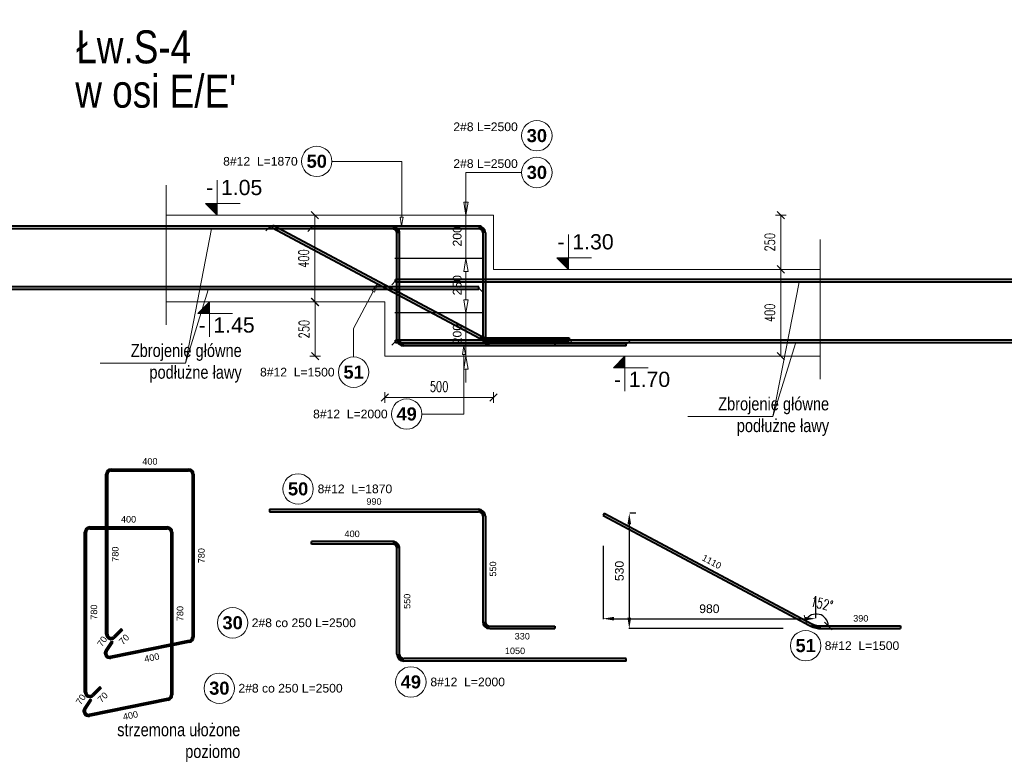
# Model space of a CAD drawing. Extents: x 40861 to 114399, y -71497 to -5875.
# Tile 16 of 45: x 74041 to 78574, y -40213 to -36794. Entities that reach past the tile are written whole.
import ezdxf
from ezdxf.enums import TextEntityAlignment as Align

# ---------------------------------------------------------------- set-up
doc = ezdxf.new("R2010")
doc.units = 0
doc.header["$LTSCALE"] = 10
doc.header["$MEASUREMENT"] = 0
doc.linetypes.add('HIDDEN', pattern=[0.375, 0.25, -0.125])
for name, color, linetype, lineweight in [('P-Opis', 1, 'Continuous', 18), ('P-Opis fundamenty', 193, 'Continuous', 9), ('P-Przerywana', 13, 'HIDDEN', 9), ('P-Wymiar', 254, 'Continuous', 9)]:
    doc.layers.add(name, color=color, linetype=linetype, lineweight=lineweight)
for name, color, linetype in [('RCAD_kształt pręta', 7, 'Continuous'), ('RCAD_opis kształtu pręta', 7, 'Continuous'), ('RCAD_opis rozkładu', 7, 'Continuous'), ('RCAD_pręt wyrzucony', 130, 'Continuous'), ('RCAD_rozkład pręta', 7, 'Continuous'), ('RCAD_symbole graficzne', 7, 'Continuous')]:
    doc.layers.add(name, color=color, linetype=linetype)
doc.styles.add('_Fd Opis', font='arial.ttf', dxfattribs={"width": 0.8})
doc.styles.add('ROMANS', font='romans.shx', dxfattribs={"width": 0.7})
doc.styles.add('style1', font='arial.ttf')
doc.styles.add('style3', font='arialbd.ttf')
doc.dimstyles.new('A25', dxfattribs={"dimscale": 27, "dimtxt": 1.75, "dimasz": 0.05, "dimexe": 0, "dimexo": 0, "dimgap": 1, "dimtad": 1, "dimdec": 4, "dimrnd": 1, "dimdsep": 46, "dimtxsty": 'ROMANS', "dimblk": '[[[[[[[[', "dimcen": 2, "dimdle": 2, "dimse1": 1, "dimse2": 1, "dimclrd": 256, "dimclrt": 1, "dimadec": 0, "dimazin": 0, "dimtfac": 1, "dimtdec": 4, "dimtix": 1, "dimtmove": 2, "dimatfit": 3, "dimldrblk": '[[[[[[[[', "dimfxl": 0, "dimtvp": 0.6, "dimtolj": 1, "dimlwd": -1, "dimarcsym": 0})
doc.dimstyles.new('RBCT DIM 20', dxfattribs={"dimtxt": 40, "dimasz": 50, "dimexe": 2.5, "dimexo": 150, "dimgap": 25, "dimtad": 1, "dimdec": 0, "dimzin": 1, "dimtxsty": 'style1', "dimcen": 50, "dimclrd": 8, "dimclre": 8, "dimclrt": 2, "dimadec": 0, "dimazin": 0, "dimtfac": 1, "dimtdec": 0, "dimtmove": 0, "dimatfit": 3, "dimfxl": 1, "dimarcsym": 0})

# ---------------------------------------------------------------- blocks, each defined once
blk = doc.blocks.new('[[[[[[[[')
at = {"layer": 'P-Wymiar'}
for p, q in [((-12.7, -12.7), (12.7, 12.7)), ((0, 0), (-4.6, 0)), ((0, 18), (0, -18))]:
    blk.add_line(p, q, dxfattribs=at)
blk = doc.blocks.new('*D719')
at = {"layer": 'Defpoints', "color": 0}
for p in [(75721.8, -38093.8), (75400.7, -38343.8), (75721.8, -38343.8)]:
    blk.add_point(p, dxfattribs=at)
at = {"layer": 'P-Wymiar', "transparency": 16777216}
blk.add_line((75400.7, -38095.2), (75400.7, -38342.5), dxfattribs=at)
at = {"layer": 'P-Wymiar', "transparency": 16777216, "xscale": 1.35, "yscale": 1.35, "zscale": 1.35}
for p, rotation in [((75400.7, -38093.8), 90), ((75400.7, -38343.8), 270)]:
    blk.add_blockref('[[[[[[[[', p, dxfattribs=dict(at, rotation=rotation))
at = {"layer": 'P-Wymiar', "color": 1, "transparency": 16777216, "insert": (75350.1, -38218.8), "char_height": 47.25, "attachment_point": 5, "rotation": 90, "style": 'ROMANS'}
blk.add_mtext('\\A1;250', dxfattribs=at)
blk = doc.blocks.new('*D720')
at = {"layer": 'Defpoints', "color": 0}
for p in [(75226.2, -37693.8), (75399.2, -37693.8), (75120.5, -38093.8)]:
    blk.add_point(p, dxfattribs=at)
at = {"layer": 'P-Wymiar', "transparency": 16777216}
blk.add_line((75399.2, -38092.5), (75399.2, -37695.2), dxfattribs=at)
at = {"layer": 'P-Wymiar', "transparency": 16777216, "xscale": 1.35, "yscale": 1.35, "zscale": 1.35}
for p, rotation in [((75399.2, -37693.8), 90), ((75399.2, -38093.8), 270)]:
    blk.add_blockref('[[[[[[[[', p, dxfattribs=dict(at, rotation=rotation))
at = {"layer": 'P-Wymiar', "color": 1, "transparency": 16777216, "insert": (75348.5, -37893.8), "char_height": 47.25, "attachment_point": 5, "rotation": 90, "style": 'ROMANS'}
blk.add_mtext('\\A1;400', dxfattribs=at)
blk = doc.blocks.new('*D721')
at = {"layer": 'Defpoints', "color": 0}
for p in [(76221.8, -37693.8), (76221.8, -37943.8), (77544.7, -37943.8)]:
    blk.add_point(p, dxfattribs=at)
at = {"layer": 'P-Wymiar', "transparency": 16777216}
blk.add_line((77544.7, -37695.2), (77544.7, -37942.5), dxfattribs=at)
at = {"layer": 'P-Wymiar', "transparency": 16777216, "xscale": 1.35, "yscale": 1.35, "zscale": 1.35}
for p, rotation in [((77544.7, -37693.8), 90), ((77544.7, -37943.8), 270)]:
    blk.add_blockref('[[[[[[[[', p, dxfattribs=dict(at, rotation=rotation))
at = {"layer": 'P-Wymiar', "color": 1, "transparency": 16777216, "insert": (77494.1, -37818.8), "char_height": 47.25, "attachment_point": 5, "rotation": 90, "style": 'ROMANS'}
blk.add_mtext('\\A1;250', dxfattribs=at)
blk = doc.blocks.new('*D722')
at = {"layer": 'Defpoints', "color": 0}
for p in [(76221.8, -37943.8), (77544.7, -38343.8), (77544.7, -38343.8)]:
    blk.add_point(p, dxfattribs=at)
at = {"layer": 'P-Wymiar', "transparency": 16777216}
blk.add_line((77544.7, -37945.2), (77544.7, -38342.5), dxfattribs=at)
at = {"layer": 'P-Wymiar', "transparency": 16777216, "xscale": 1.35, "yscale": 1.35, "zscale": 1.35}
for p, rotation in [((77544.7, -37943.8), 90), ((77544.7, -38343.8), 270)]:
    blk.add_blockref('[[[[[[[[', p, dxfattribs=dict(at, rotation=rotation))
at = {"layer": 'P-Wymiar', "color": 1, "transparency": 16777216, "insert": (77494.1, -38143.8), "char_height": 47.25, "attachment_point": 5, "rotation": 90, "style": 'ROMANS'}
blk.add_mtext('\\A1;400', dxfattribs=at)
blk = doc.blocks.new('*D723')
at = {"layer": 'Defpoints', "color": 0}
for p in [(76221.8, -38534), (75721.8, -39462), (76221.8, -39612)]:
    blk.add_point(p, dxfattribs=at)
at = {"layer": 'P-Wymiar', "transparency": 16777216}
blk.add_line((75723.1, -38534), (76220.4, -38534), dxfattribs=at)
at = {"layer": 'P-Wymiar', "transparency": 16777216, "xscale": 1.35, "yscale": 1.35, "zscale": 1.35, "rotation": 180}
blk.add_blockref('[[[[[[[[', (75721.8, -38534), dxfattribs=at)
at = {"layer": 'P-Wymiar', "transparency": 16777216, "xscale": 1.35, "yscale": 1.35, "zscale": 1.35}
blk.add_blockref('[[[[[[[[', (76221.8, -38534), dxfattribs=at)
at = {"layer": 'P-Wymiar', "color": 1, "transparency": 16777216, "insert": (75971.8, -38483.3), "char_height": 47.25, "attachment_point": 5, "style": 'ROMANS'}
blk.add_mtext('\\A1;500', dxfattribs=at)
blk = doc.blocks.new('*D724')
at = {"color": 8, "lineweight": -2, "transparency": 16777216}
for p, q in [((76726.6, -39216.8), (76726.6, -39554.4)), ((77705, -39447.6), (77705, -39549.4)), ((76776.6, -39551.9), (77655, -39551.9))]:
    blk.add_line(p, q, dxfattribs=at)
at = {"color": 8, "transparency": 16777216}
for points in [[(76776.6, -39543.5), (76776.6, -39560.2), (76726.6, -39551.9)], [(77655, -39543.5), (77655, -39560.2), (77705, -39551.9)]]:
    blk.add_solid(points, dxfattribs=at)
at = {"layer": 'Defpoints', "color": 0}
for p in [(76726.6, -39066.8), (77705, -39551.9), (77705, -39597.6)]:
    blk.add_point(p, dxfattribs=at)
at = {"color": 2, "lineweight": 18, "transparency": 16777216, "insert": (77215.8, -39506.4), "char_height": 40, "attachment_point": 5, "style": 'style1'}
blk.add_mtext('980', dxfattribs=at)
blk = doc.blocks.new('*D725')
at = {"color": 8, "lineweight": -2, "transparency": 16777216}
for p, q in [((76876.6, -39066.8), (76849.7, -39066.8)), ((76847.2, -39116.8), (76847.2, -39547.6)), ((77555, -39597.6), (76844.7, -39597.6))]:
    blk.add_line(p, q, dxfattribs=at)
at = {"color": 8, "transparency": 16777216}
for points in [[(76838.8, -39116.8), (76855.5, -39116.8), (76847.2, -39066.8)], [(76838.8, -39547.6), (76855.5, -39547.6), (76847.2, -39597.6)]]:
    blk.add_solid(points, dxfattribs=at)
at = {"layer": 'Defpoints', "color": 0}
for p in [(76726.6, -39066.8), (76847.2, -39597.6), (77705, -39597.6)]:
    blk.add_point(p, dxfattribs=at)
at = {"color": 2, "lineweight": 18, "transparency": 16777216, "insert": (76801.7, -39332.2), "char_height": 40, "attachment_point": 5, "rotation": 90, "style": 'style1'}
blk.add_mtext('530', dxfattribs=at)
blk = doc.blocks.new('*D726')
at = {"transparency": 16777216}
blk.add_arc((77708, -39585.6), 55.3, 1.3999, 150.6032, dxfattribs=at)
at = {"layer": 'Defpoints', "color": 0}
for p in [(77418.5, -39431.6), (77505.2, -39477.7), (77743.1, -39542.8), (77760.1, -39585.6), (77882.6, -39585.6)]:
    blk.add_point(p, dxfattribs=at)
at = {"transparency": 16777216, "xscale": 1.35, "yscale": 1.35, "zscale": 1.35}
for p, rotation in [((77659.2, -39559.6), 241.3032008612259), ((77763.3, -39585.6), 270.6999735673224)]:
    blk.add_blockref('[[[[[[[[', p, dxfattribs=dict(at, rotation=rotation))
at = {"color": 1, "lineweight": 18, "transparency": 16777216, "insert": (77733.6, -39482.8), "char_height": 47.25, "attachment_point": 5, "rotation": 346.0016, "style": 'ROMANS'}
blk.add_mtext('\\A1;152°', dxfattribs=at)

msp = doc.modelspace()

# ---------------------------------------------------------------- hatches: boundary and pattern name
at = {"layer": 'RCAD_kształt pręta', "lineweight": 40, "true_color": 0x919191}
for points in [[(75190.82181, -37755.26791), (75190.83417, -37743.26792), (76152.57194, -37744.25833), (76152.55959, -37756.25833)], [(75201.39965, -37751.49559), (75207.03273, -37740.8999), (76163.03398, -38249.14685), (76157.40091, -38259.74253)], [(75757.57867, -37745.66789), (75757.57867, -37757.66789), (75384.747, -37757.66789), (75384.747, -37745.66789)], [(75789.57867, -38264.31995), (75777.57867, -38264.31995), (75777.57867, -37777.66789), (75789.57867, -37777.66789)], [(76172.53899, -37776.25832), (76184.53899, -37776.25832), (76184.53899, -38261.81259), (76172.53899, -38261.81259)], [(76832.48672, -38284.31995), (76832.48672, -38296.31995), (75809.57867, -38296.31995), (75809.57867, -38284.31995)], [(76204.53899, -38293.81259), (76204.53899, -38281.81259), (76504.53899, -38281.81259), (76504.53899, -38293.81259)], [(76205.28202, -38271.67922), (76205.28202, -38259.67922), (76570.22111, -38259.67922), (76570.22111, -38271.67922)]]:
    msp.add_hatch(color=252, dxfattribs=at).paths.add_polyline_path(points, flags=0)
h = msp.add_hatch(color=252, dxfattribs=at)
edge = h.paths.add_edge_path(flags=0)
edge.add_line((75789.57867, -37777.66789), (75777.57867, -37777.66789))
edge.add_arc((75757.57867, -37777.66789), 20, 0, 90.00000005)
edge.add_line((75757.57867, -37757.66789), (75757.57867, -37745.66789))
edge.add_arc((75757.57867, -37777.66789), 32, 360, 450.00000005, ccw=False)
h = msp.add_hatch(color=252, dxfattribs=at)
edge = h.paths.add_edge_path(flags=0)
edge.add_line((76184.53899, -37776.25832), (76172.53899, -37776.25832))
edge.add_arc((76152.53899, -37776.25832), 20, 0, 89.94099559)
edge.add_line((76152.55959, -37756.25833), (76152.57194, -37744.25833))
edge.add_arc((76152.53899, -37776.25832), 32, 360, 449.94099559, ccw=False)
h = msp.add_hatch(color=252, dxfattribs=at)
edge = h.paths.add_edge_path(flags=0)
edge.add_line((76157.40091, -38259.74253), (76163.03398, -38249.14685))
edge.add_arc((76205.28202, -38169.67922), 90, -117.9968256, -89.99999998)
edge.add_line((76205.28202, -38259.67922), (76205.28202, -38271.67922))
edge.add_arc((76205.28202, -38169.67922), 102, 242.0031744, 270.00000002, ccw=False)
h = msp.add_hatch(color=252, dxfattribs=at)
edge = h.paths.add_edge_path(flags=0)
edge.add_line((75777.57867, -38264.31995), (75789.57867, -38264.31995))
edge.add_arc((75809.57867, -38264.31995), 20, -180, -90)
edge.add_line((75809.57867, -38284.31995), (75809.57867, -38296.31995))
edge.add_arc((75809.57867, -38264.31995), 32, 180, 270, ccw=False)
h = msp.add_hatch(color=252, dxfattribs=at)
edge = h.paths.add_edge_path(flags=0)
edge.add_line((76172.53899, -38261.81259), (76184.53899, -38261.81259))
edge.add_arc((76204.53899, -38261.81259), 20, -180, -90)
edge.add_line((76204.53899, -38281.81259), (76204.53899, -38293.81259))
edge.add_arc((76204.53899, -38261.81259), 32, 180, 270, ccw=False)
at = {"layer": 'RCAD_pręt wyrzucony', "lineweight": 40}
h = msp.add_hatch(color=4, dxfattribs=at)
edge = h.paths.add_edge_path(flags=0)
edge.add_line((74461.88487, -38863.00253), (74461.88487, -38871.00253))
edge.add_arc((74461.88487, -38887.00253), 16, 90, 180)
edge.add_line((74445.88487, -38887.00253), (74437.88487, -38887.00253))
edge.add_arc((74461.88487, -38887.00253), 24, 450, 540, ccw=False)
for points in [[(74445.88487, -39623.17808), (74437.88487, -39623.17808), (74437.88487, -38887.00253), (74445.88487, -38887.00253)], [(74461.88487, -38871.00253), (74461.88487, -38863.00253), (74818.42817, -38863.00253), (74818.42817, -38871.00253)], [(74834.42817, -38887.00253), (74842.42817, -38887.00253), (74842.42817, -39636.67355), (74834.42817, -39636.67355)], [(75190.82181, -39059.32795), (75190.83417, -39047.32796), (76152.57194, -39048.31838), (76152.55959, -39060.31837)], [(76726.58461, -39077.36866), (76732.21768, -39066.77298), (77688.21894, -39575.01992), (77682.58587, -39585.6156)], [(76172.53899, -39080.31836), (76184.53899, -39080.31836), (76184.53899, -39565.87263), (76172.53899, -39565.87263)], [(74347.59942, -39889.75936), (74339.59942, -39889.75936), (74339.59942, -39153.58381), (74347.59942, -39153.58381)], [(74363.59942, -39137.58381), (74363.59942, -39129.58381), (74720.14272, -39129.58381), (74720.14272, -39137.58381)], [(74736.14272, -39153.58381), (74744.14272, -39153.58381), (74744.14272, -39903.25483), (74736.14272, -39903.25483)], [(75757.57867, -39196.56518), (75757.57867, -39208.56518), (75384.747, -39208.56518), (75384.747, -39196.56518)], [(75789.57867, -39715.21724), (75777.57867, -39715.21724), (75777.57867, -39228.56518), (75789.57867, -39228.56518)], [(74508.55391, -39599.13645), (74514.21077, -39604.79331), (74478.85543, -39640.14864), (74473.19858, -39634.49179)], [(76204.53899, -39597.87263), (76204.53899, -39585.87263), (76504.53899, -39585.87263), (76504.53899, -39597.87263)], [(77730.46697, -39597.5523), (77730.46697, -39585.5523), (78095.40607, -39585.5523), (78095.40607, -39597.5523)], [(74442.42966, -39701.3484), (74435.76173, -39696.92815), (74463.38829, -39655.25355), (74470.05623, -39659.6738)], [(74821.60688, -39652.35462), (74823.19624, -39660.19515), (74460.5336, -39733.7105), (74458.94425, -39725.86997)], [(76832.48672, -39735.21724), (76832.48672, -39747.21724), (75809.57867, -39747.21724), (75809.57867, -39735.21724)], [(74410.26846, -39865.71773), (74415.92532, -39871.37458), (74380.56998, -39906.72992), (74374.91313, -39901.07307)], [(74344.14421, -39967.92968), (74337.47628, -39963.50943), (74365.10284, -39921.83482), (74371.77078, -39926.25507)], [(74723.32143, -39918.93589), (74724.91079, -39926.77642), (74362.24815, -40000.29178), (74360.6588, -39992.45125)]]:
    msp.add_hatch(color=4, dxfattribs=at).paths.add_polyline_path(points, flags=0)
h = msp.add_hatch(color=4, dxfattribs=at)
edge = h.paths.add_edge_path(flags=0)
edge.add_line((74842.42817, -38887.00253), (74834.42817, -38887.00253))
edge.add_arc((74818.42817, -38887.00253), 16, 0, 90)
edge.add_line((74818.42817, -38871.00253), (74818.42817, -38863.00253))
edge.add_arc((74818.42817, -38887.00253), 24, 360, 450, ccw=False)
h = msp.add_hatch(color=4, dxfattribs=at)
edge = h.paths.add_edge_path(flags=0)
edge.add_line((76184.53899, -39080.31836), (76172.53899, -39080.31836))
edge.add_arc((76152.53899, -39080.31836), 20, 0, 89.94099559)
edge.add_line((76152.55959, -39060.31837), (76152.57194, -39048.31838))
edge.add_arc((76152.53899, -39080.31836), 32, 360, 449.94099559, ccw=False)
h = msp.add_hatch(color=4, dxfattribs=at)
edge = h.paths.add_edge_path(flags=0)
edge.add_line((74363.59942, -39129.58381), (74363.59942, -39137.58381))
edge.add_arc((74363.59942, -39153.58381), 16, 90, 180)
edge.add_line((74347.59942, -39153.58381), (74339.59942, -39153.58381))
edge.add_arc((74363.59942, -39153.58381), 24, 450, 540, ccw=False)
h = msp.add_hatch(color=4, dxfattribs=at)
edge = h.paths.add_edge_path(flags=0)
edge.add_line((74744.14272, -39153.58381), (74736.14272, -39153.58381))
edge.add_arc((74720.14272, -39153.58381), 16, 0, 90)
edge.add_line((74720.14272, -39137.58381), (74720.14272, -39129.58381))
edge.add_arc((74720.14272, -39153.58381), 24, 360, 450, ccw=False)
h = msp.add_hatch(color=4, dxfattribs=at)
edge = h.paths.add_edge_path(flags=0)
edge.add_line((75789.57867, -39228.56518), (75777.57867, -39228.56518))
edge.add_arc((75757.57867, -39228.56518), 20, 0, 90.00000005)
edge.add_line((75757.57867, -39208.56518), (75757.57867, -39196.56518))
edge.add_arc((75757.57867, -39228.56518), 32, 360, 450.00000005, ccw=False)
h = msp.add_hatch(color=4, dxfattribs=at)
edge = h.paths.add_edge_path(flags=0)
edge.add_line((76172.53899, -39565.87263), (76184.53899, -39565.87263))
edge.add_arc((76204.53899, -39565.87263), 20, -180, -90)
edge.add_line((76204.53899, -39585.87263), (76204.53899, -39597.87263))
edge.add_arc((76204.53899, -39565.87263), 32, 180, 270, ccw=False)
h = msp.add_hatch(color=4, dxfattribs=at)
edge = h.paths.add_edge_path(flags=0)
edge.add_line((77682.58587, -39585.6156), (77688.21894, -39575.01992))
edge.add_arc((77730.46697, -39495.5523), 90, -117.9968256, -89.99999998)
edge.add_line((77730.46697, -39585.5523), (77730.46697, -39597.5523))
edge.add_arc((77730.46697, -39495.5523), 102, 242.0031744, 270.00000002, ccw=False)
h = msp.add_hatch(color=4, dxfattribs=at)
edge = h.paths.add_edge_path(flags=0)
edge.add_line((74437.88487, -39623.17808), (74445.88487, -39623.17808))
edge.add_arc((74461.88487, -39623.17808), 16, -180, -45)
edge.add_line((74473.19858, -39634.49179), (74478.85543, -39640.14864))
edge.add_arc((74461.88487, -39623.17808), 24, 180, 315, ccw=False)
h = msp.add_hatch(color=4, dxfattribs=at)
edge = h.paths.add_edge_path(flags=0)
edge.add_line((74823.19624, -39660.19515), (74821.60688, -39652.35462))
edge.add_arc((74818.42817, -39636.67355), 16, -78.5408441, 0)
edge.add_line((74834.42817, -39636.67355), (74842.42817, -39636.67355))
edge.add_arc((74818.42817, -39636.67355), 24, 281.4591559, 360, ccw=False)
h = msp.add_hatch(color=4, dxfattribs=at)
edge = h.paths.add_edge_path(flags=0)
edge.add_line((74435.76173, -39696.92815), (74442.42966, -39701.3484))
edge.add_arc((74455.76554, -39710.18891), 16, -213.5408441, -78.5408441)
edge.add_line((74458.94425, -39725.86997), (74460.5336, -39733.7105))
edge.add_arc((74455.76554, -39710.18891), 24, 146.4591559, 281.4591559, ccw=False)
h = msp.add_hatch(color=4, dxfattribs=at)
edge = h.paths.add_edge_path(flags=0)
edge.add_line((75777.57867, -39715.21724), (75789.57867, -39715.21724))
edge.add_arc((75809.57867, -39715.21724), 20, -180, -90)
edge.add_line((75809.57867, -39735.21724), (75809.57867, -39747.21724))
edge.add_arc((75809.57867, -39715.21724), 32, 180, 270, ccw=False)
h = msp.add_hatch(color=4, dxfattribs=at)
edge = h.paths.add_edge_path(flags=0)
edge.add_line((74339.59942, -39889.75936), (74347.59942, -39889.75936))
edge.add_arc((74363.59942, -39889.75936), 16, -180, -45)
edge.add_line((74374.91313, -39901.07307), (74380.56998, -39906.72992))
edge.add_arc((74363.59942, -39889.75936), 24, 180, 315, ccw=False)
h = msp.add_hatch(color=4, dxfattribs=at)
edge = h.paths.add_edge_path(flags=0)
edge.add_line((74724.91079, -39926.77642), (74723.32143, -39918.93589))
edge.add_arc((74720.14272, -39903.25483), 16, -78.5408441, 0)
edge.add_line((74736.14272, -39903.25483), (74744.14272, -39903.25483))
edge.add_arc((74720.14272, -39903.25483), 24, 281.4591559, 360, ccw=False)
h = msp.add_hatch(color=4, dxfattribs=at)
edge = h.paths.add_edge_path(flags=0)
edge.add_line((74337.47628, -39963.50943), (74344.14421, -39967.92968))
edge.add_arc((74357.48009, -39976.77018), 16, -213.5408441, -78.5408441)
edge.add_line((74360.6588, -39992.45125), (74362.24815, -40000.29178))
edge.add_arc((74357.48009, -39976.77018), 24, 146.4591559, 281.4591559, ccw=False)
at = {"layer": 'RCAD_symbole graficzne', "lineweight": 40}
for points in [[(74896.17687, -37640.47926), (74949.5102, -37693.81259), (74949.5102, -37640.47926)], [(76513.85501, -37890.47926), (76567.18834, -37943.81259), (76567.18834, -37890.47926)], [(74861.16969, -38147.14593), (74914.50302, -38093.81259), (74914.50302, -38147.14593)], [(76773.90739, -38397.14593), (76827.24073, -38343.81259), (76827.24073, -38397.14593)]]:
    msp.add_hatch(color=1, dxfattribs=at).paths.add_polyline_path(points, flags=0)

# ---------------------------------------------------------------- linework, layer by layer
at = {"layer": 'P-Opis', "lineweight": 13}
for points in [[(74411.7687, -38375.87702), (74804.47117, -38375.87702), (74924.40002, -37756.94189), (74804.47117, -38375.87702), (74908.9093, -38038.67834)], [(77116.0049, -38621.63037), (77508.70737, -38621.63037), (77628.63622, -38002.69524), (77508.70737, -38621.63037), (77613.14549, -38284.43169)]]:
    msp.add_lwpolyline(points, dxfattribs=at)
at = {"layer": 'P-Opis fundamenty', "color": 2}
msp.add_lwpolyline([(74714.46284, -37693.81259), (76221.76682, -37693.81259), (76221.76682, -37943.81259), (76921.76682, -37943.81259), (76921.76682, -37943.81259), (77726.60869, -37943.81259)], dxfattribs=at)
at = {"layer": 'P-Opis fundamenty', "color": 1}
msp.add_lwpolyline([(74714.46284, -38093.81259), (75721.76682, -38093.81259), (75721.76682, -38343.81259), (76421.76682, -38343.81259), (76421.76682, -38343.81259), (77726.60869, -38343.81259)], dxfattribs=at)
at = {"layer": 'P-Przerywana'}
for points in [[(74714.46284, -37555.85137), (74714.46284, -38198.57738)], [(77726.60869, -37805.85137), (77726.60869, -38448.57738)]]:
    msp.add_lwpolyline(points, dxfattribs=at)
at = {"layer": 'RCAD_kształt pręta', "color": 4, "lineweight": 40}
for p, q in [((76164.5714, -37744.94189), (73067.02987, -37744.94189)), ((76164.5714, -37756.94189), (73067.02987, -37756.94189)), ((75190.83417, -37743.26792), (75190.82181, -37755.26791)), ((75190.82181, -37755.26791), (76152.55959, -37756.25833)), ((75190.83417, -37743.26792), (76152.57194, -37744.25833)), ((75207.03273, -37740.8999), (75201.39965, -37751.49559)), ((75201.39965, -37751.49559), (76157.40091, -38259.74253)), ((75207.03273, -37740.8999), (76163.03398, -38249.14685)), ((75757.57867, -37745.66789), (75384.747, -37745.66789)), ((75384.747, -37757.66789), (75384.747, -37745.66789)), ((75757.57867, -37757.66789), (75384.747, -37757.66789)), ((76164.5714, -37756.94189), (76164.5714, -37744.94189)), ((75777.57867, -38264.31995), (75777.57867, -37777.66789)), ((75789.57867, -38264.31995), (75789.57867, -37777.66789)), ((76172.53899, -37776.25832), (76172.53899, -38261.81259)), ((76184.53899, -37776.25832), (76184.53899, -38261.81259)), ((76154.55243, -38023.99477), (73067.02987, -38023.99477)), ((78868.8076, -37990.69524), (75771.26607, -37990.69524)), ((75771.26607, -38002.69524), (75771.26607, -37990.69524)), ((78868.8076, -38002.69524), (75771.26607, -38002.69524)), ((76154.55243, -38035.99477), (76154.55243, -38023.99477)), ((76154.55243, -38035.99477), (73067.02987, -38035.99477)), ((78858.78863, -38269.74812), (75771.26607, -38269.74812)), ((75771.26607, -38281.74812), (75771.26607, -38269.74812)), ((78858.78863, -38281.74812), (75771.26607, -38281.74812)), ((76832.48672, -38284.31995), (75809.57867, -38284.31995)), ((76832.48672, -38296.31995), (75809.57867, -38296.31995)), ((76204.53899, -38281.81259), (76504.53899, -38281.81259)), ((76204.53899, -38293.81259), (76504.53899, -38293.81259)), ((76205.28202, -38259.67922), (76570.22111, -38259.67922)), ((76205.28202, -38271.67922), (76570.22111, -38271.67922)), ((76504.53899, -38281.81259), (76504.53899, -38293.81259)), ((76570.22111, -38259.67922), (76570.22111, -38271.67922)), ((76832.48672, -38296.31995), (76832.48672, -38284.31995))]:
    msp.add_line(p, q, dxfattribs=at)
at = {"layer": 'RCAD_kształt pręta', "color": 2, "lineweight": 5}
for p, q in [((75190.82799, -37749.26791), (75173.30998, -37766.74988)), ((75204.21619, -37746.19774), (75180.54926, -37753.43489)), ((75384.747, -37751.66789), (75367.247, -37769.16789)), ((76164.5714, -37750.94189), (76182.0714, -37768.44189)), ((75771.26607, -37996.69524), (75753.76607, -38014.19524)), ((76154.55243, -38029.99477), (76172.05243, -38047.49477)), ((75771.26607, -38275.74812), (75753.76607, -38293.24812)), ((76570.22111, -38265.67922), (76587.72111, -38283.17922)), ((76832.48672, -38290.31995), (76849.98672, -38272.81995))]:
    msp.add_line(p, q, dxfattribs=at)
at = {"layer": 'RCAD_kształt pręta', "color": 4, "lineweight": 40}
for centre, radius, start, end in [((75757.57867, -37777.66789), 32, 0, 90.00000005), ((75757.57867, -37777.66789), 20, 0, 90.00000005), ((76152.53899, -37776.25832), 20, 0, 89.94099559), ((76152.53899, -37776.25832), 32, 0, 89.94099559), ((76205.28202, -38169.67922), 90, 242.0031744, 270.00000002), ((75809.57867, -38264.31995), 32, 180, 270), ((75809.57867, -38264.31995), 20, 180, 270), ((76205.28202, -38169.67922), 102, 242.0031744, 270.00000002), ((76204.53899, -38261.81259), 32, 180, 270), ((76204.53899, -38261.81259), 20, 180, 270)]:
    msp.add_arc(centre, radius, start, end, dxfattribs=at)
at = {"layer": 'RCAD_opis kształtu pręta', "color": 8, "lineweight": 0}
for p, q in [((75799.52158, -37446.39915), (75478.26767, -37446.39915)), ((75799.52158, -37446.39915), (75799.25641, -37703.89446)), ((75799.21522, -37743.89444), (75792.58975, -37703.8876)), ((75805.92307, -37703.90133), (75792.58975, -37703.8876)), ((75805.92307, -37703.90133), (75799.21522, -37743.89444)), ((75662.86619, -38042.13037), (75687.52959, -38009.94091)), ((75687.52959, -38009.94091), (75674.63917, -38048.38934)), ((75578.10883, -38215.75894), (75668.75268, -38045.25985)), ((75662.86619, -38042.13037), (75674.63917, -38048.38934)), ((75578.10883, -38215.75894), (75578.10883, -38347.03195)), ((76079.20248, -38336.31995), (76085.86914, -38296.31995)), ((76085.86914, -38296.31995), (76092.53581, -38336.31995)), ((76079.20248, -38336.31995), (76092.53581, -38336.31995)), ((76085.86914, -38609.80802), (76085.86914, -38336.31995)), ((76085.86914, -38609.80802), (75892.30873, -38609.80802))]:
    msp.add_line(p, q, dxfattribs=at)
for centre in [(75408.26767, -37446.39915), (75578.10883, -38417.03195), (75822.30873, -38609.80802)]:
    msp.add_circle(centre, 70, dxfattribs=at)
at = {"layer": 'RCAD_opis rozkładu', "color": 8, "lineweight": 0}
for p, q in [((76094.88894, -37497.76049), (76094.88894, -37693.81259)), ((76094.88894, -37497.76049), (76351.62921, -37497.76049)), ((76094.88894, -37573.81259), (76094.88894, -37633.81259)), ((76094.88894, -37693.81259), (76084.88894, -37633.81259)), ((76104.88894, -37633.81259), (76084.88894, -37633.81259)), ((76104.88894, -37633.81259), (76094.88894, -37693.81259)), ((76124.88894, -37693.81259), (76064.88894, -37693.81259)), ((76094.88894, -37893.81259), (76094.88894, -37693.81259)), ((76064.88894, -37893.81259), (76124.88894, -37893.81259)), ((76084.88894, -37953.81259), (76094.88894, -37893.81259)), ((76094.88894, -37893.81259), (76104.88894, -37953.81259)), ((76084.88894, -37953.81259), (76104.88894, -37953.81259)), ((76094.88894, -38018.81259), (76094.88894, -37953.81259)), ((76094.88894, -38018.81259), (76094.88894, -38083.81259)), ((76094.88894, -38143.81259), (76084.88894, -38083.81259)), ((76104.88894, -38083.81259), (76084.88894, -38083.81259)), ((76104.88894, -38083.81259), (76094.88894, -38143.81259)), ((76064.88894, -38143.81259), (76124.88894, -38143.81259)), ((76094.88894, -38143.81259), (76094.88894, -38343.81259)), ((76124.88894, -38343.81259), (76064.88894, -38343.81259)), ((76084.88894, -38403.81259), (76094.88894, -38343.81259)), ((76094.88894, -38343.81259), (76104.88894, -38403.81259)), ((76084.88894, -38403.81259), (76104.88894, -38403.81259)), ((76094.88894, -38463.81259), (76094.88894, -38403.81259))]:
    msp.add_line(p, q, dxfattribs=at)
for centre in [(76421.62921, -37328.30812), (76421.62921, -37497.76049)]:
    msp.add_circle(centre, 70, dxfattribs=at)
at = {"layer": 'RCAD_pręt wyrzucony', "color": 4, "lineweight": 40}
for p, q in [((74437.88487, -39623.17808), (74437.88487, -38887.00253)), ((74445.88487, -39623.17808), (74445.88487, -38887.00253)), ((74461.88487, -38863.00253), (74818.42817, -38863.00253)), ((74461.88487, -38871.00253), (74818.42817, -38871.00253)), ((74834.42817, -38887.00253), (74834.42817, -39636.67355)), ((74842.42817, -38887.00253), (74842.42817, -39636.67355)), ((75190.83417, -39047.32796), (75190.82181, -39059.32795)), ((75190.82181, -39059.32795), (76152.55959, -39060.31837)), ((75190.83417, -39047.32796), (76152.57194, -39048.31838)), ((76732.21768, -39066.77298), (76726.58461, -39077.36866)), ((76732.21768, -39066.77298), (77688.21894, -39575.01992)), ((76172.53899, -39080.31836), (76172.53899, -39565.87263)), ((76184.53899, -39080.31836), (76184.53899, -39565.87263)), ((76726.58461, -39077.36866), (77682.58587, -39585.6156)), ((74339.59942, -39889.75936), (74339.59942, -39153.58381)), ((74347.59942, -39889.75936), (74347.59942, -39153.58381)), ((74363.59942, -39129.58381), (74720.14272, -39129.58381)), ((74363.59942, -39137.58381), (74720.14272, -39137.58381)), ((74736.14272, -39153.58381), (74736.14272, -39903.25483)), ((74744.14272, -39153.58381), (74744.14272, -39903.25483)), ((75757.57867, -39196.56518), (75384.747, -39196.56518)), ((75384.747, -39208.56518), (75384.747, -39196.56518)), ((75757.57867, -39208.56518), (75384.747, -39208.56518)), ((75777.57867, -39715.21724), (75777.57867, -39228.56518)), ((75789.57867, -39715.21724), (75789.57867, -39228.56518)), ((74508.55391, -39599.13645), (74473.19858, -39634.49179)), ((74514.21077, -39604.79331), (74478.85543, -39640.14864)), ((74514.21077, -39604.79331), (74508.55391, -39599.13645)), ((76204.53899, -39585.87263), (76504.53899, -39585.87263)), ((76204.53899, -39597.87263), (76504.53899, -39597.87263)), ((76504.53899, -39585.87263), (76504.53899, -39597.87263)), ((77730.46697, -39585.5523), (78095.40607, -39585.5523)), ((77730.46697, -39597.5523), (78095.40607, -39597.5523)), ((78095.40607, -39585.5523), (78095.40607, -39597.5523)), ((74435.76173, -39696.92815), (74463.38829, -39655.25355)), ((74442.42966, -39701.3484), (74470.05623, -39659.6738)), ((74821.60688, -39652.35462), (74458.94425, -39725.86997)), ((74823.19624, -39660.19515), (74460.5336, -39733.7105)), ((74463.38829, -39655.25355), (74470.05623, -39659.6738)), ((76832.48672, -39735.21724), (75809.57867, -39735.21724)), ((76832.48672, -39747.21724), (75809.57867, -39747.21724)), ((76832.48672, -39747.21724), (76832.48672, -39735.21724)), ((74410.26846, -39865.71773), (74374.91313, -39901.07307)), ((74415.92532, -39871.37458), (74380.56998, -39906.72992)), ((74415.92532, -39871.37458), (74410.26846, -39865.71773)), ((74337.47628, -39963.50943), (74365.10284, -39921.83482)), ((74344.14421, -39967.92968), (74371.77078, -39926.25507)), ((74723.32143, -39918.93589), (74360.6588, -39992.45125)), ((74724.91079, -39926.77642), (74362.24815, -40000.29178)), ((74365.10284, -39921.83482), (74371.77078, -39926.25507))]:
    msp.add_line(p, q, dxfattribs=at)
at = {"layer": 'RCAD_pręt wyrzucony', "color": 8, "lineweight": 0}
for centre in [(75322.32532, -38954.6259), (75020.95194, -39571.14006), (77659.20178, -39676.33455), (75841.47469, -39843.42223), (74959.71971, -39872.28934)]:
    msp.add_circle(centre, 70, dxfattribs=at)
at = {"layer": 'RCAD_pręt wyrzucony', "color": 4, "lineweight": 40}
for centre, radius, start, end in [((74461.88487, -38887.00253), 24, 90, 180), ((74461.88487, -38887.00253), 16, 90, 180), ((74818.42817, -38887.00253), 24, 0, 90), ((74818.42817, -38887.00253), 16, 0, 90), ((76152.53899, -39080.31836), 20, 0, 89.94099559), ((76152.53899, -39080.31836), 32, 0, 89.94099559), ((74363.59942, -39153.58381), 24, 90, 180), ((74363.59942, -39153.58381), 16, 90, 180), ((74720.14272, -39153.58381), 24, 0, 90), ((74720.14272, -39153.58381), 16, 0, 90), ((75757.57867, -39228.56518), 32, 0, 90.00000005), ((75757.57867, -39228.56518), 20, 0, 90.00000005), ((76204.53899, -39565.87263), 32, 180, 270), ((76204.53899, -39565.87263), 20, 180, 270), ((77730.46697, -39495.5523), 102, 242.0031744, 270.00000002), ((77730.46697, -39495.5523), 90, 242.0031744, 270.00000002), ((74461.88487, -39623.17808), 24, 180, 315), ((74461.88487, -39623.17808), 16, 180, 315), ((74818.42817, -39636.67355), 16, 281.4591559, 0), ((74818.42817, -39636.67355), 24, 281.4591559, 0), ((74455.76554, -39710.18891), 24, 146.4591559, 281.4591559), ((74455.76554, -39710.18891), 16, 146.4591559, 281.4591559), ((75809.57867, -39715.21724), 32, 180, 270), ((75809.57867, -39715.21724), 20, 180, 270), ((74363.59942, -39889.75936), 24, 180, 315), ((74363.59942, -39889.75936), 16, 180, 315), ((74720.14272, -39903.25483), 16, 281.4591559, 0), ((74720.14272, -39903.25483), 24, 281.4591559, 0), ((74357.48009, -39976.77018), 24, 146.4591559, 281.4591559), ((74357.48009, -39976.77018), 16, 146.4591559, 281.4591559)]:
    msp.add_arc(centre, radius, start, end, dxfattribs=at)
at = {"layer": 'RCAD_rozkład pręta', "color": 7, "linetype": 'ByBlock', "lineweight": 30}
for p, q in [((76171.76682, -37893.81259), (75767.22351, -37893.81259)), ((76171.76682, -38143.81259), (75767.22351, -38143.81259))]:
    msp.add_line(p, q, dxfattribs=at)
at = {"layer": 'RCAD_symbole graficzne', "color": 1, "lineweight": 0}
for p, q in [((74949.5102, -37693.81259), (74949.5102, -37533.81259)), ((75056.17687, -37640.47926), (74896.17687, -37640.47926)), ((74896.17687, -37640.47926), (74949.5102, -37693.81259)), ((75029.5102, -37693.81259), (74869.5102, -37693.81259)), ((76567.18834, -37943.81259), (76567.18834, -37783.81259)), ((76673.85501, -37890.47926), (76513.85501, -37890.47926)), ((76513.85501, -37890.47926), (76567.18834, -37943.81259)), ((76647.18834, -37943.81259), (76487.18834, -37943.81259)), ((74994.50302, -38093.81259), (74834.50302, -38093.81259)), ((74861.16969, -38147.14593), (74914.50302, -38093.81259)), ((74914.50302, -38093.81259), (74914.50302, -38253.81259)), ((75021.16969, -38147.14593), (74861.16969, -38147.14593)), ((76907.24073, -38343.81259), (76747.24073, -38343.81259)), ((76773.90739, -38397.14593), (76827.24073, -38343.81259)), ((76827.24073, -38343.81259), (76827.24073, -38503.81259)), ((76933.90739, -38397.14593), (76773.90739, -38397.14593))]:
    msp.add_line(p, q, dxfattribs=at)

# ---------------------------------------------------------------- texts
at = {"layer": 'P-Opis fundamenty', "color": 214, "true_color": 0xa31f9e, "insert": (74830.16636, -36920.51972), "char_height": 152.1, "attachment_point": 6, "style": '_Fd Opis'}
msp.add_mtext('Łw.S-4', dxfattribs=at)
at = {"layer": 'P-Opis fundamenty', "color": 214, "true_color": 0xa31f9e, "insert": (75037.59193, -37124.31173), "char_height": 152.1, "attachment_point": 6, "style": '_Fd Opis'}
msp.add_mtext_dynamic_manual_height_columns("w osi E/E'", width=1808.8876152, gutter_width=62.5, heights=[0], dxfattribs=at)
at = {"layer": 'P-Opis fundamenty', "char_height": 60, "width": 771.5935951, "attachment_point": 6, "style": '_Fd Opis'}
for s, insert in [('Zbrojenie główne podłużne ławy', (75062.86991, -38376.15247)), ('Zbrojenie główne podłużne ławy', (77767.10611, -38621.90582)), ('strzemona ułożone poziomo', (75056.13894, -40122.17708))]:
    msp.add_mtext(s, dxfattribs=dict(at, insert=insert))
at = {"layer": 'RCAD_opis kształtu pręta', "color": 1, "lineweight": 40, "attachment_point": 5}
for s, insert, char_height, style in [('8#12  L=1870', (75149.0453, -37446.39915), 40, 'style1'), ('50', (75408.26767, -37446.39915), 60, 'style3'), ('8#12  L=1500', (75318.88645, -38417.03195), 40, 'style1'), ('51', (75578.10883, -38417.03195), 60, 'style3'), ('49', (75822.30873, -38609.80802), 60, 'style3'), ('8#12  L=2000', (75563.08635, -38609.80802), 40, 'style1')]:
    msp.add_mtext(s, dxfattribs=dict(at, insert=insert, char_height=char_height, style=style))
at = {"layer": 'RCAD_opis rozkładu', "color": 2, "lineweight": 40, "char_height": 40, "attachment_point": 5, "style": 'style1'}
for insert in [(76185.39455, -37287.62599), (76185.39455, -37457.07836)]:
    msp.add_mtext('2#8 L=2500', dxfattribs=dict(at, insert=insert))
at = {"layer": 'RCAD_opis rozkładu', "color": 1, "lineweight": 40, "char_height": 60, "attachment_point": 5, "style": 'style3'}
for insert in [(76421.62921, -37328.30812), (76421.62921, -37497.76049)]:
    msp.add_mtext('30', dxfattribs=dict(at, insert=insert))
at = {"layer": 'RCAD_opis rozkładu', "color": 2, "lineweight": 40, "char_height": 40, "attachment_point": 7, "rotation": 90, "style": 'style1'}
for s, insert in [('200', (76075.31186, -37838.27371)), ('250', (76075.31186, -38063.27371)), ('200', (76075.31186, -38288.27371))]:
    msp.add_mtext(s, dxfattribs=dict(at, insert=insert))
at = {"layer": 'RCAD_pręt wyrzucony', "color": 1, "lineweight": 40, "attachment_point": 5}
for s, insert, char_height, style in [('400', (74640.15652, -38828.00253), 30, 'style1'), ('50', (75322.32532, -38954.6259), 60, 'style3'), ('400', (74541.87107, -39094.58381), 30, 'style1'), ('30', (75020.95194, -39571.14006), 60, 'style3'), ('330', (76354.53899, -39632.87263), 30, 'style1'), ('51', (77659.20178, -39676.33455), 60, 'style3'), ('1050', (76321.03269, -39700.21724), 30, 'style1'), ('30', (74959.71971, -39872.28934), 60, 'style3'), ('49', (75841.47469, -39843.42223), 60, 'style3')]:
    msp.add_mtext(s, dxfattribs=dict(at, insert=insert, char_height=char_height, style=style))
at = {"layer": 'RCAD_pręt wyrzucony', "color": 2, "lineweight": 40, "char_height": 40, "style": 'style1'}
for s, insert, attachment_point in [('8#12  L=1870', (75412.32532, -38954.6259), 4), ('2#8 co 250 L=2500', (75348.83734, -39571.14006), 5), ('8#12  L=1500', (77918.42416, -39676.33455), 5), ('8#12  L=2000', (75931.47469, -39843.42223), 4), ('2#8 co 250 L=2500', (75287.60511, -39872.28934), 5)]:
    msp.add_mtext(s, dxfattribs=dict(at, insert=insert, attachment_point=attachment_point))
at = {"layer": 'RCAD_pręt wyrzucony', "color": 1, "lineweight": 40, "char_height": 30, "attachment_point": 5, "style": 'style1'}
for s, insert, rotation in [('990', (75671.7391, -39012.82318), 359.94099559), ('400', (75571.16283, -39161.56518), 0.00000005), ('780', (74480.88487, -39255.09031), 90), ('780', (74877.42817, -39261.83804), 90), ('550', (76219.53899, -39323.0955), 90), ('1110', (77226.6481, -39289.99237), 332.0031744), ('550', (75824.57867, -39471.89121), 90), ('780', (74382.59942, -39521.67158), 90), ('780', (74779.14272, -39528.41932), 90), ('390', (77912.93652, -39550.5523), 0.00000002), ('70', (74420.40278, -39656.75226), 56.4591559), ('70', (74521.28184, -39647.21971), 45), ('400', (74648.81835, -39731.25516), 11.4591559), ('70', (74422.99639, -39913.80099), 45), ('70', (74322.11733, -39923.33353), 56.4591559), ('400', (74550.5329, -39997.83643), 11.4591559)]:
    msp.add_mtext(s, dxfattribs=dict(at, insert=insert, rotation=rotation))
at = {"layer": 'RCAD_symbole graficzne', "color": 2, "lineweight": 40, "style": 'style1'}
for s, p in [('1.05 ', (74967.28798, -37622.70148)), ('1.30 ', (76584.96612, -37872.70148))]:
    msp.add_text(s, height=70, dxfattribs=at).set_placement(p, align=Align.BOTTOM_LEFT)
for p in [(74931.73242, -37622.70148), (76549.41056, -37872.70148)]:
    msp.add_text('-', height=70, dxfattribs=at).set_placement(p, align=Align.BOTTOM_RIGHT)
for s, p in [('1.45 ', (74932.2808, -38164.9237)), ('1.70 ', (76845.0185, -38414.9237))]:
    msp.add_text(s, height=70, dxfattribs=at).set_placement(p, align=Align.TOP_LEFT)
for p in [(74896.72524, -38164.9237), (76809.46295, -38414.9237)]:
    msp.add_text('-', height=70, dxfattribs=at).set_placement(p, align=Align.TOP_RIGHT)

# ---------------------------------------------------------------- dimensions: what is measured, and where the dimension line sits
at = {"lineweight": 18}
dim = msp.add_linear_dim(base=(77705.03852, -39551.86867), p1=(76726.58461, -39066.77298), p2=(77705.03852, -39597.5523), text='980', dimstyle='RBCT DIM 20', dxfattribs=at)
dim.commit()
dim.dimension.update_dxf_attribs({"geometry": '*D724', "text_midpoint": (77215.81157, -39506.44575)})
dim = msp.add_linear_dim(base=(76847.16243, -39597.5523), p1=(76726.58461, -39066.77298), p2=(77705.03852, -39597.5523), angle=90, text='530', dimstyle='RBCT DIM 20', dxfattribs=at)
dim.commit()
dim.dimension.update_dxf_attribs({"geometry": '*D725', "text_midpoint": (76801.72587, -39332.16264)})
dim = msp.add_angular_dim_2l(base=(77743.05035, -39542.81505), line1=((77760.0881, -39585.5523), (77882.58252, -39585.5523)), line2=((77505.21412, -39477.72754), (77418.47861, -39431.61562)), dimstyle='A25', override={"dimfxl": 0.18, "dimfxlon": 1}, dxfattribs=at)
dim.commit()
dim.dimension.update_dxf_attribs({"geometry": '*D726', "text_midpoint": (77733.64145, -39482.81865)})
at = {"layer": 'P-Wymiar'}
for base, p1, p2, picture, middle in [((75399.17198, -37693.81259), (75120.53687, -38093.81259), (75226.23493, -37693.81259), '*D720', (75348.54698, -37893.81259)), ((77544.68527, -37943.81259), (76221.76682, -37693.81259), (76221.76682, -37943.81259), '*D721', (77494.06027, -37818.81259)), ((77544.68527, -38343.81259), (76221.76682, -37943.81259), (77544.68527, -38343.81259), '*D722', (77494.06027, -38143.81259)), ((75400.71767, -38343.81259), (75721.76682, -38093.81259), (75721.76682, -38343.81259), '*D719', (75350.09267, -38218.81259))]:
    dim = msp.add_linear_dim(base=base, p1=p1, p2=p2, angle=90, dimstyle='A25', dxfattribs=at)
    dim.commit()
    dim.dimension.update_dxf_attribs({"geometry": picture, "text_midpoint": middle})
dim = msp.add_linear_dim(base=(76221.76682, -38533.96971), p1=(75721.76682, -39461.95491), p2=(76221.76682, -39611.95491), dimstyle='A25', dxfattribs=at)
dim.commit()
dim.dimension.update_dxf_attribs({"geometry": '*D723', "text_midpoint": (75971.76682, -38483.34471)})

doc.saveas('drawing.dxf')
